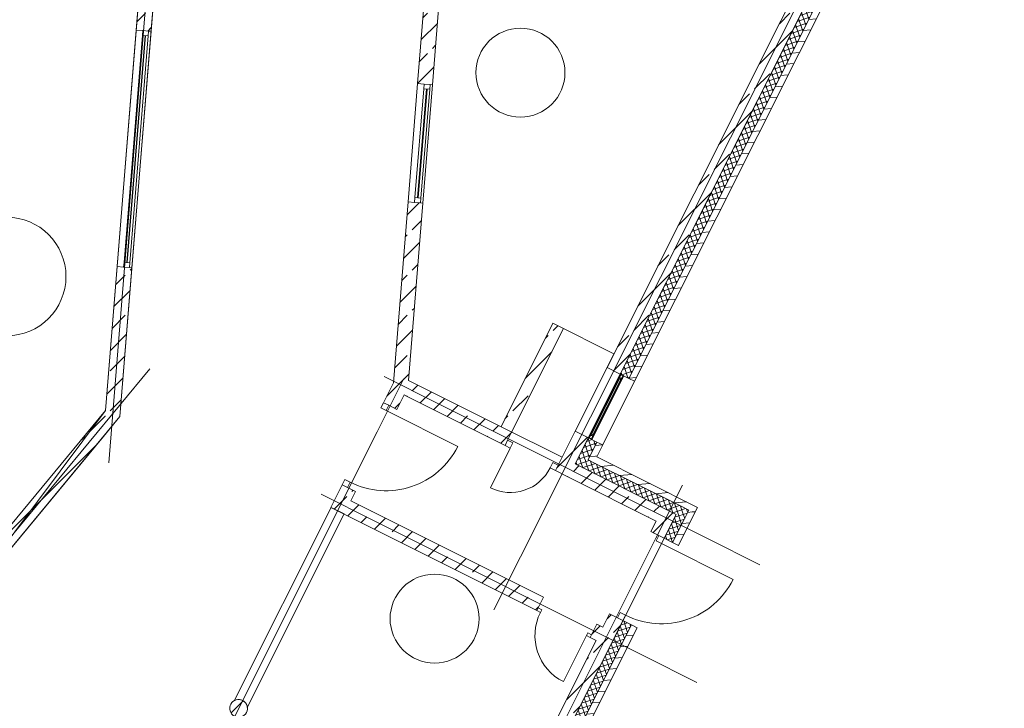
# Model space of a CAD drawing. Extents: x -22247 to 417655, y -187892 to 17509.
# Tile 11 of 62: x 8488 to 25084, y -144680 to -133072. Entities that reach past the tile are written whole.
import ezdxf
from ezdxf.lldxf.tags import DXFTag

# ---------------------------------------------------------------- set-up
doc = ezdxf.new("R2010")
doc.units = 0
doc.header["$LTSCALE"] = 50
doc.layers.get('0').update_dxf_attribs({"lineweight": 25})
for name, color, linetype, lineweight in [('02 Raster Gebäude', 7, 'Continuous', 25), ('20 Außenwände', 7, 'Continuous', 25), ('20 Dach Stb-Decke', 7, 'Continuous', 25), ('20 Fenster als Fassade', 7, 'Continuous', 25), ('20 Innenwände', 7, 'Continuous', 25), ('20 Stützen', 7, 'Continuous', 25)]:
    doc.layers.add(name, color=color, linetype=linetype, lineweight=lineweight)
tags = doc.linetypes.add('Raster', pattern=[0.8, 0.4, -0.2, 0, -0.2]).pattern_tags.tags
tags[10:11] = [DXFTag(74, 4), DXFTag(75, 0), DXFTag(340, '0'), DXFTag(46, 1.0), DXFTag(50, 0.0), DXFTag(44, 0.0), DXFTag(45, 0.0)]
tags[8:9] = [DXFTag(74, 4), DXFTag(75, 0), DXFTag(340, '0'), DXFTag(46, 1.0), DXFTag(50, 0.0), DXFTag(44, 0.0), DXFTag(45, 0.0)]
tags[6:7] = [DXFTag(74, 4), DXFTag(75, 0), DXFTag(340, '0'), DXFTag(46, 1.0), DXFTag(50, 0.0), DXFTag(44, 0.0), DXFTag(45, 0.0)]
tags[4:5] = [DXFTag(74, 4), DXFTag(75, 0), DXFTag(340, '0'), DXFTag(46, 1.0), DXFTag(50, 0.0), DXFTag(44, 0.0), DXFTag(45, 0.0)]
tags = doc.linetypes.add('Strichlinie_ eng', pattern=[0.46, 0.3, -0.16]).pattern_tags.tags
tags[6:7] = [DXFTag(74, 4), DXFTag(75, 0), DXFTag(340, '0'), DXFTag(46, 1.0), DXFTag(50, 0.0), DXFTag(44, 0.0), DXFTag(45, 0.0)]
tags[4:5] = [DXFTag(74, 4), DXFTag(75, 0), DXFTag(340, '0'), DXFTag(46, 1.0), DXFTag(50, 0.0), DXFTag(44, 0.0), DXFTag(45, 0.0)]
tags = doc.linetypes.add('Untersicht', pattern=[0.4, 0.3, -0.1]).pattern_tags.tags
tags[6:7] = [DXFTag(74, 4), DXFTag(75, 0), DXFTag(340, '0'), DXFTag(46, 1.0), DXFTag(50, 0.0), DXFTag(44, 0.0), DXFTag(45, 0.0)]
tags[4:5] = [DXFTag(74, 4), DXFTag(75, 0), DXFTag(340, '0'), DXFTag(46, 1.0), DXFTag(50, 0.0), DXFTag(44, 0.0), DXFTag(45, 0.0)]
tags = doc.linetypes.add('Wipeout_Contour', pattern=[1, 0, -1]).pattern_tags.tags
tags[6:7] = [DXFTag(74, 4), DXFTag(75, 0), DXFTag(340, '0'), DXFTag(46, 1.0), DXFTag(50, 0.0), DXFTag(44, 0.0), DXFTag(45, 0.0)]
tags[4:5] = [DXFTag(74, 4), DXFTag(75, 0), DXFTag(340, '0'), DXFTag(46, 1.0), DXFTag(50, 0.0), DXFTag(44, 0.0), DXFTag(45, 0.0)]
tags = doc.linetypes.add('Öffnungslinie Tür Fenster', pattern=[0.46, 0.3, -0.16]).pattern_tags.tags
tags[6:7] = [DXFTag(74, 4), DXFTag(75, 0), DXFTag(340, '0'), DXFTag(46, 1.0), DXFTag(50, 0.0), DXFTag(44, 0.0), DXFTag(45, 0.0)]
tags[4:5] = [DXFTag(74, 4), DXFTag(75, 0), DXFTag(340, '0'), DXFTag(46, 1.0), DXFTag(50, 0.0), DXFTag(44, 0.0), DXFTag(45, 0.0)]
pattern_1 = [(5, (0, 0), (-15.68803, 179.31504), [])]
pattern_2 = [(108.38, (0, 0), (75.91889, 25.225422), []), (198.38, (0, 0), (-25.225422, 75.91889), [])]
pattern_3 = [(45, (0, 0), (-339.4113, 339.4113), []), (45, (-169.7, 169.7), (-339.4113, 339.4113), [360, -120])]
pattern_4 = [(198.38, (0, 0), (-25.22542, 75.91889), []), (288.38, (0, 0), (75.91889, 25.22542), [])]
pattern_5 = [(135, (0, 0), (212.13203, 212.13203), []), (135, (-70.7, -70.7), (212.13203, 212.13203), [])]

# ---------------------------------------------------------------- blocks, each defined once
blk = doc.blocks.new('Verdeckungsfläche_A06WQNU11A', base_point=(18154, -140103))
at = {"color": 254, "linetype": 'Wipeout_Contour', "lineweight": 0, "ltscale": 0.020914, "true_color": 0xd6d6d6}
for p, q in [((18154, -140103), (18647, -139120)), ((18643, -139124), (18155, -140098)), ((18647, -139120), (18643, -139124)), ((18155, -140098), (18154, -140103))]:
    blk.add_line(p, q, dxfattribs=at)
blk = doc.blocks.new('Verdeckungsfläche_A06WQNU21A', base_point=(18153, -140098))
at = {"color": 254, "linetype": 'Wipeout_Contour', "lineweight": 0, "ltscale": 0.020914, "true_color": 0xd6d6d6}
for p, q in [((18638, -139125), (18153, -140093)), ((18155, -140098), (18643, -139124)), ((18643, -139124), (18638, -139125)), ((18153, -140093), (18155, -140098))]:
    blk.add_line(p, q, dxfattribs=at)
blk = doc.blocks.new('Verdeckungsfläche_A06WQNU31A', base_point=(18149, -140093))
at = {"color": 254, "linetype": 'Wipeout_Contour', "lineweight": 0, "ltscale": 0.020913, "true_color": 0xd6d6d6}
for p, q in [((18633, -139124), (18149, -140090)), ((18153, -140093), (18638, -139125)), ((18638, -139125), (18633, -139124)), ((18149, -140090), (18153, -140093))]:
    blk.add_line(p, q, dxfattribs=at)
blk = doc.blocks.new('Verdeckungsfläche_A06WQNU41A', base_point=(18113, -140090))
at = {"color": 254, "linetype": 'Wipeout_Contour', "lineweight": 0, "ltscale": 0.020912, "true_color": 0xd6d6d6}
for p, q in [((18597, -139106), (18113, -140072)), ((18149, -140090), (18633, -139124)), ((18633, -139124), (18597, -139106)), ((18113, -140072), (18149, -140090))]:
    blk.add_line(p, q, dxfattribs=at)
blk = doc.blocks.new('Verdeckungsfläche_A06WQNU51A', base_point=(18108, -140072))
at = {"color": 254, "linetype": 'Wipeout_Contour', "lineweight": 0, "ltscale": 0.02091, "true_color": 0xd6d6d6}
for p, q in [((18594, -139103), (18108, -140071)), ((18113, -140072), (18597, -139106)), ((18597, -139106), (18594, -139103)), ((18108, -140071), (18113, -140072))]:
    blk.add_line(p, q, dxfattribs=at)
blk = doc.blocks.new('Verdeckungsfläche_A06WQNU61A', base_point=(18104, -140072))
at = {"color": 254, "linetype": 'Wipeout_Contour', "lineweight": 0, "ltscale": 0.02091, "true_color": 0xd6d6d6}
for p, q in [((18592, -139098), (18104, -140072)), ((18108, -140071), (18594, -139103)), ((18594, -139103), (18592, -139098)), ((18104, -140072), (18108, -140071))]:
    blk.add_line(p, q, dxfattribs=at)
blk = doc.blocks.new('Verdeckungsfläche_A06WQNU71A', base_point=(18100, -140076))
at = {"color": 254, "linetype": 'Wipeout_Contour', "lineweight": 0, "ltscale": 0.020909, "true_color": 0xd6d6d6}
for p, q in [((18593, -139093), (18100, -140076)), ((18104, -140072), (18592, -139098)), ((18592, -139098), (18593, -139093)), ((18100, -140076), (18104, -140072))]:
    blk.add_line(p, q, dxfattribs=at)
blk = doc.blocks.new('Verdeckungsfläche_A06WQNU81A', base_point=(18087, -140121))
at = {"color": 254, "linetype": 'Wipeout_Contour', "lineweight": 0, "ltscale": 0.020979, "true_color": 0xd6d6d6}
for p, q in [((18109, -140076), (18087, -140119)), ((18087, -140119), (18089, -140121)), ((18089, -140121), (18111, -140076)), ((18111, -140076), (18109, -140076))]:
    blk.add_line(p, q, dxfattribs=at)
blk = doc.blocks.new('Verdeckungsfläche_A06WQNU91A', base_point=(18598, -139102))
at = {"color": 254, "linetype": 'Wipeout_Contour', "lineweight": 0, "ltscale": 0.020839, "true_color": 0xd6d6d6}
for p, q in [((18620, -139057), (18598, -139100)), ((18600, -139102), (18622, -139057)), ((18622, -139057), (18620, -139057)), ((18598, -139100), (18600, -139102))]:
    blk.add_line(p, q, dxfattribs=at)
blk = doc.blocks.new('Verdeckungsfläche_A06WQNUA1A', base_point=(18086, -140119))
at = {"color": 254, "linetype": 'Wipeout_Contour', "lineweight": 0, "ltscale": 0.020979, "true_color": 0xd6d6d6}
for p, q in [((18106, -140077), (18086, -140117)), ((18086, -140117), (18087, -140119)), ((18087, -140119), (18109, -140076)), ((18109, -140076), (18106, -140077))]:
    blk.add_line(p, q, dxfattribs=at)
blk = doc.blocks.new('Verdeckungsfläche_A06WQNUB1A', base_point=(18597, -139100))
at = {"color": 254, "linetype": 'Wipeout_Contour', "lineweight": 0, "ltscale": 0.020839, "true_color": 0xd6d6d6}
for p, q in [((18617, -139057), (18597, -139098)), ((18598, -139100), (18620, -139057)), ((18620, -139057), (18617, -139057)), ((18597, -139098), (18598, -139100))]:
    blk.add_line(p, q, dxfattribs=at)
blk = doc.blocks.new('Verdeckungsfläche_A06WQNUC1A', base_point=(18086, -140117))
at = {"color": 254, "linetype": 'Wipeout_Contour', "lineweight": 0, "ltscale": 0.020979, "true_color": 0xd6d6d6}
for p, q in [((18086, -140117), (18106, -140077)), ((18087, -140114), (18086, -140117)), ((18105, -140079), (18087, -140114)), ((18106, -140077), (18105, -140079))]:
    blk.add_line(p, q, dxfattribs=at)
blk = doc.blocks.new('Verdeckungsfläche_A06WQNUD1A', base_point=(18597, -139098))
at = {"color": 254, "linetype": 'Wipeout_Contour', "lineweight": 0, "ltscale": 0.020839, "true_color": 0xd6d6d6}
for p, q in [((18597, -139098), (18617, -139057)), ((18615, -139059), (18597, -139095)), ((18617, -139057), (18615, -139059)), ((18597, -139095), (18597, -139098))]:
    blk.add_line(p, q, dxfattribs=at)
blk = doc.blocks.new('Verdeckungsfläche_A06WQNUE1A', base_point=(18130, -140139))
at = {"color": 254, "linetype": 'Wipeout_Contour', "lineweight": 0, "ltscale": 0.020984, "true_color": 0xd6d6d6}
for p, q in [((18150, -140098), (18130, -140139)), ((18130, -140139), (18131, -140137)), ((18131, -140137), (18149, -140101)), ((18149, -140101), (18150, -140098))]:
    blk.add_line(p, q, dxfattribs=at)
blk = doc.blocks.new('Verdeckungsfläche_A06WQNUF1A', base_point=(18640, -139120))
at = {"color": 254, "linetype": 'Wipeout_Contour', "lineweight": 0, "ltscale": 0.020844, "true_color": 0xd6d6d6}
for p, q in [((18661, -139079), (18640, -139120)), ((18640, -139120), (18642, -139118)), ((18642, -139118), (18660, -139082)), ((18660, -139082), (18661, -139079))]:
    blk.add_line(p, q, dxfattribs=at)
blk = doc.blocks.new('Verdeckungsfläche_A06WQNUG1A', base_point=(18127, -140139))
at = {"color": 254, "linetype": 'Wipeout_Contour', "lineweight": 0, "ltscale": 0.020985, "true_color": 0xd6d6d6}
for p, q in [((18149, -140096), (18127, -140139)), ((18127, -140139), (18130, -140139)), ((18130, -140139), (18150, -140098)), ((18150, -140098), (18149, -140096))]:
    blk.add_line(p, q, dxfattribs=at)
blk = doc.blocks.new('Verdeckungsfläche_A06WQNUH1A', base_point=(18638, -139120))
at = {"color": 254, "linetype": 'Wipeout_Contour', "lineweight": 0, "ltscale": 0.020845, "true_color": 0xd6d6d6}
for p, q in [((18660, -139077), (18638, -139120)), ((18638, -139120), (18640, -139120)), ((18640, -139120), (18661, -139079)), ((18661, -139079), (18660, -139077))]:
    blk.add_line(p, q, dxfattribs=at)
blk = doc.blocks.new('Verdeckungsfläche_A06WQNUI1A', base_point=(18125, -140139))
at = {"color": 254, "linetype": 'Wipeout_Contour', "lineweight": 0, "ltscale": 0.020984, "true_color": 0xd6d6d6}
for p, q in [((18147, -140094), (18125, -140139)), ((18125, -140139), (18127, -140139)), ((18127, -140139), (18149, -140096)), ((18149, -140096), (18147, -140094))]:
    blk.add_line(p, q, dxfattribs=at)
blk = doc.blocks.new('Verdeckungsfläche_A06WQNUJ1A', base_point=(18635, -139120))
at = {"color": 254, "linetype": 'Wipeout_Contour', "lineweight": 0, "ltscale": 0.020844, "true_color": 0xd6d6d6}
for p, q in [((18658, -139075), (18635, -139120)), ((18635, -139120), (18638, -139120)), ((18638, -139120), (18660, -139077)), ((18660, -139077), (18658, -139075))]:
    blk.add_line(p, q, dxfattribs=at)
blk = doc.blocks.new('Verdeckungsfläche_A06WQNUK1A', base_point=(18089, -140139))
at = {"color": 254, "linetype": 'Wipeout_Contour', "lineweight": 0, "ltscale": 0.020982, "true_color": 0xd6d6d6}
for p, q in [((18111, -140076), (18089, -140121)), ((18089, -140121), (18125, -140139)), ((18147, -140094), (18111, -140076)), ((18125, -140139), (18147, -140094))]:
    blk.add_line(p, q, dxfattribs=at)
blk = doc.blocks.new('Verdeckungsfläche_A06WQNUL1A', base_point=(18600, -139120))
at = {"color": 254, "linetype": 'Wipeout_Contour', "lineweight": 0, "ltscale": 0.020842, "true_color": 0xd6d6d6}
for p, q in [((18622, -139057), (18600, -139102)), ((18658, -139075), (18622, -139057)), ((18600, -139102), (18635, -139120)), ((18635, -139120), (18658, -139075))]:
    blk.add_line(p, q, dxfattribs=at)
blk = doc.blocks.new('Verdeckungsfläche_A06WQNUM1A', base_point=(18116, -140061))
at = {"color": 254, "linetype": 'Wipeout_Contour', "lineweight": 0, "ltscale": 0.02091, "true_color": 0xd6d6d6}
for p, q in [((18586, -139118), (18116, -140055)), ((18127, -140061), (18596, -139124)), ((18596, -139124), (18586, -139118)), ((18116, -140055), (18127, -140061))]:
    blk.add_line(p, q, dxfattribs=at)
blk = doc.blocks.new('Verdeckungsfläche_A06WQNUN1A', base_point=(18150, -140078))
at = {"color": 254, "linetype": 'Wipeout_Contour', "lineweight": 0, "ltscale": 0.020913, "true_color": 0xd6d6d6}
for p, q in [((18620, -139136), (18150, -140072)), ((18161, -140078), (18630, -139141)), ((18630, -139141), (18620, -139136)), ((18150, -140072), (18161, -140078))]:
    blk.add_line(p, q, dxfattribs=at)
blk = doc.blocks.new('Verdeckungsfläche_A06WQNUO1A', base_point=(18127, -140072))
at = {"color": 254, "linetype": 'Wipeout_Contour', "lineweight": 0, "ltscale": 0.020912, "true_color": 0xd6d6d6}
for p, q in [((18596, -139124), (18127, -140061)), ((18150, -140072), (18620, -139136)), ((18620, -139136), (18596, -139124)), ((18127, -140061), (18150, -140072))]:
    blk.add_line(p, q, dxfattribs=at)
blk = doc.blocks.new('Verdeckungsfläche_A06WQNWV1A', base_point=(12100, -144666))
at = {"color": 254, "linetype": 'Wipeout_Contour', "lineweight": 0, "ltscale": 0.048352, "true_color": 0xd6d6d6}
for p, q in [((13735, -141292), (12100, -144554)), ((13958, -141404), (13735, -141292)), ((12323, -144666), (13958, -141404)), ((12100, -144554), (12135, -144536)), ((12135, -144536), (12193, -144530)), ((12193, -144530), (12249, -144548)), ((12249, -144548), (12294, -144586)), ((12294, -144586), (12321, -144638)), ((12321, -144638), (12323, -144666))]:
    blk.add_line(p, q, dxfattribs=at)

msp = doc.modelspace()

# ---------------------------------------------------------------- hatches: boundary and pattern name
at = {"layer": '20 Außenwände', "linetype": 'Continuous', "lineweight": 0, "ltscale": 3.71293e-05}
h = msp.add_hatch(dxfattribs=at)
h.set_pattern_fill('Dämmung_hart_2_0009', scale=1000, style=0, pattern_type=2)
h.set_pattern_definition(pattern_2)
h.paths.add_polyline_path([(18611, -139046), (18755, -139118), (24909, -126839), (24760, -126779)])
h = msp.add_hatch(dxfattribs=at)
h.set_pattern_fill('Holz_Vollholz_Längsholz__7F', scale=1000, style=0, pattern_type=2)
h.set_pattern_definition(pattern_1)
h.paths.add_polyline_path([(24981, -126695), (18755, -139118), (18853, -139167), (25084, -126736)])
h = msp.add_hatch(dxfattribs=at)
h.set_pattern_fill('Beton_Stahlbeton_0009', scale=1000, style=0, pattern_type=2)
h.set_pattern_definition(pattern_3)
h.paths.add_polyline_path([(18388, -138934), (18611, -139046), (24647, -127004), (24414, -126911)])
h = msp.add_hatch(dxfattribs=at)
h.set_pattern_fill('Beton_Stahlbeton_0009', scale=1000, style=0, pattern_type=2)
h.set_pattern_definition(pattern_3)
h.paths.add_polyline_path([(17629, -140449), (17852, -140561), (18074, -140119), (17850, -140007)])
h = msp.add_hatch(dxfattribs=at)
h.set_pattern_fill('Dämmung_hart_2_0009', scale=1000, style=0, pattern_type=2)
h.set_pattern_definition(pattern_2)
h.paths.add_polyline_path([(18074, -140119), (17924, -140418), (18067, -140490), (18217, -140191)])
h = msp.add_hatch(dxfattribs=at)
h.set_pattern_fill('Holz_Vollholz_Längsholz__7F', scale=1000, style=0, pattern_type=2)
h.set_pattern_definition(pattern_1)
h.paths.add_polyline_path([(18217, -140191), (18116, -140391), (18215, -140440), (18315, -140240)])
h = msp.add_hatch(dxfattribs=at)
h.set_pattern_fill('Holz_Vollholz_Längsholz__7F', scale=1000, style=0, pattern_type=2)
h.set_pattern_definition(pattern_1)
h.paths.add_polyline_path([(18067, -140490), (18215, -140440), (18116, -140391)])
h = msp.add_hatch(dxfattribs=at)
h.set_pattern_fill('Beton_Stahlbeton_0009', scale=1000, style=0, pattern_type=2)
h.set_pattern_definition(pattern_3)
h.paths.add_polyline_path([(17517, -140672), (17852, -140561), (17629, -140449)])
h = msp.add_hatch(dxfattribs=at)
h.set_pattern_fill('Beton_Stahlbeton_0009', scale=1000, style=0, pattern_type=2)
h.set_pattern_definition(pattern_3)
h.paths.add_polyline_path([(17852, -140561), (17517, -140672), (17740, -140784)])
h = msp.add_hatch(dxfattribs=at)
h.set_pattern_fill('Beton_Stahlbeton_0009', scale=1000, style=0, pattern_type=2)
h.set_pattern_definition(pattern_3)
h.paths.add_polyline_path([(17740, -140784), (19215, -141524), (19327, -141300), (17852, -140561)])
h = msp.add_hatch(dxfattribs=at)
h.set_pattern_fill('Dämmung_hart_2_0009', scale=1000, style=0, pattern_type=2)
h.set_pattern_definition(pattern_2)
h.paths.add_polyline_path([(17852, -140561), (18067, -140490), (17924, -140418)])
h = msp.add_hatch(dxfattribs=at)
h.set_pattern_fill('Dämmung_hart_2_0009', scale=1000, style=0, pattern_type=2)
h.set_pattern_definition(pattern_2)
h.paths.add_polyline_path([(18067, -140490), (17852, -140561), (17995, -140633)])
h = msp.add_hatch(dxfattribs=at)
h.set_pattern_fill('Dämmung_hart_2_0009', scale=1000, style=0, pattern_type=2)
h.set_pattern_definition(pattern_4)
h.paths.add_polyline_path([(17995, -140633), (19551, -141412), (19623, -141269), (18067, -140490)])
h = msp.add_hatch(dxfattribs=at)
h.set_pattern_fill('Holz_Vollholz_Längsholz__7F', scale=1000, style=0, pattern_type=2)
h.set_pattern_definition(pattern_1)
h.paths.add_polyline_path([(18215, -140440), (18067, -140490), (18165, -140539)])
h = msp.add_hatch(dxfattribs=at)
h.set_pattern_fill('Holz_Vollholz_Längsholz__7F', scale=1000, style=0, pattern_type=2)
h.set_pattern_definition(pattern_1)
h.paths.add_polyline_path([(18165, -140539), (19766, -141341), (19815, -141243), (18215, -140440)])
h = msp.add_hatch(dxfattribs=at)
h.set_pattern_fill('Beton_Stahlbeton_0009', scale=1000, style=0, pattern_type=2)
h.set_pattern_definition(pattern_3)
h.paths.add_polyline_path([(19215, -141524), (19551, -141412), (19327, -141300)])
h = msp.add_hatch(dxfattribs=at)
h.set_pattern_fill('Holz_Vollholz_Längsholz__7F', scale=1000, style=0, pattern_type=2)
h.set_pattern_definition(pattern_1)
h.paths.add_polyline_path([(19766, -141341), (19493, -141886), (19591, -141935), (19864, -141390)])
h = msp.add_hatch(dxfattribs=at)
h.set_pattern_fill('Dämmung_hart_2_0009', scale=1000, style=0, pattern_type=2)
h.set_pattern_definition(pattern_4)
h.paths.add_polyline_path([(19551, -141412), (19766, -141341), (19623, -141269)])
h = msp.add_hatch(dxfattribs=at)
h.set_pattern_fill('Dämmung_hart_2_0009', scale=1000, style=0, pattern_type=2)
h.set_pattern_definition(pattern_4)
h.paths.add_polyline_path([(19551, -141412), (19694, -141484), (19766, -141341)])
h = msp.add_hatch(dxfattribs=at)
h.set_pattern_fill('Holz_Vollholz_Längsholz__7F', scale=1000, style=0, pattern_type=2)
h.set_pattern_definition(pattern_1)
h.paths.add_polyline_path([(19766, -141341), (19913, -141292), (19815, -141243)])
h = msp.add_hatch(dxfattribs=at)
h.set_pattern_fill('Holz_Vollholz_Längsholz__7F', scale=1000, style=0, pattern_type=2)
h.set_pattern_definition(pattern_1)
h.paths.add_polyline_path([(19766, -141341), (19864, -141390), (19913, -141292)])
h = msp.add_hatch(dxfattribs=at)
h.set_pattern_fill('Beton_Stahlbeton_0009', scale=1000, style=0, pattern_type=2)
h.set_pattern_definition(pattern_3)
h.paths.add_polyline_path([(19126, -141702), (19350, -141814), (19439, -141636), (19215, -141524)])
h = msp.add_hatch(dxfattribs=at)
h.set_pattern_fill('Beton_Stahlbeton_0009', scale=1000, style=0, pattern_type=2)
h.set_pattern_definition(pattern_3)
h.paths.add_polyline_path([(19215, -141524), (19439, -141636), (19551, -141412)])
h = msp.add_hatch(dxfattribs=at)
h.set_pattern_fill('Dämmung_hart_2_0009', scale=1000, style=0, pattern_type=2)
h.set_pattern_definition(pattern_2)
h.paths.add_polyline_path([(19551, -141412), (19350, -141814), (19493, -141886), (19694, -141484)])
h = msp.add_hatch(dxfattribs=at)
h.set_pattern_fill('Beton_Stahlbeton_0009', scale=1000, style=0, pattern_type=2)
h.set_pattern_definition(pattern_3)
h.paths.add_polyline_path([(14202, -151527), (15061, -150371), (18655, -143200), (18431, -143088)])
h = msp.add_hatch(dxfattribs=at)
h.set_pattern_fill('Dämmung_hart_2_0009', scale=1000, style=0, pattern_type=2)
h.set_pattern_definition(pattern_2)
h.paths.add_polyline_path([(18655, -143200), (14416, -151658), (14965, -150919), (18798, -143272)])
h = msp.add_hatch(dxfattribs=at)
h.set_pattern_fill('Holz_Vollholz_Längsholz__7F', scale=1000, style=0, pattern_type=2)
h.set_pattern_definition(pattern_1)
h.paths.add_polyline_path([(18798, -143272), (14552, -151742), (14930, -151234), (18896, -143321)])
at = {"layer": '20 Fenster als Fassade', "linetype": 'Continuous', "lineweight": 0, "ltscale": 3.71293e-05}
h = msp.add_hatch(dxfattribs=at)
h.set_pattern_fill('Metall_Stahl_0009', scale=1000, style=0, pattern_type=2)
h.set_pattern_definition(pattern_5)
h.paths.add_polyline_path([(18624, -139053), (18619, -139052), (18614, -139053), (18611, -139057), (18593, -139093), (18592, -139098), (18594, -139103), (18597, -139106), (18633, -139124), (18638, -139125), (18643, -139124), (18647, -139120), (18665, -139084), (18666, -139079), (18664, -139074), (18660, -139071)])
h.paths.add_polyline_path([(18622, -139057), (18658, -139075), (18660, -139077), (18661, -139079), (18660, -139082), (18642, -139118), (18640, -139120), (18638, -139120), (18635, -139120), (18600, -139102), (18598, -139100), (18597, -139098), (18597, -139095), (18615, -139059), (18617, -139057), (18620, -139057)], flags=0)
h = msp.add_hatch(dxfattribs=at)
h.set_pattern_fill('Metall_Stahl_0009', scale=1000, style=0, pattern_type=2)
h.set_pattern_definition(pattern_5)
h.paths.add_polyline_path([(18087, -140126), (18122, -140143), (18127, -140144), (18132, -140143), (18136, -140139), (18154, -140103), (18155, -140098), (18153, -140093), (18149, -140090), (18113, -140072), (18108, -140071), (18104, -140072), (18100, -140076), (18082, -140112), (18081, -140117), (18083, -140122)])
h.paths.add_polyline_path([(18089, -140121), (18087, -140119), (18086, -140117), (18087, -140114), (18105, -140079), (18106, -140077), (18109, -140076), (18111, -140076), (18147, -140094), (18149, -140096), (18150, -140098), (18149, -140101), (18131, -140137), (18130, -140139), (18127, -140139), (18125, -140139)], flags=0)
at = {"layer": '20 Innenwände', "linetype": 'Continuous', "lineweight": 0, "ltscale": 3.71293e-05}
h = msp.add_hatch(dxfattribs=at)
h.set_pattern_fill('Beton_Stahlbeton_0009', scale=1000, style=0, pattern_type=2)
h.set_pattern_definition(pattern_3)
h.paths.add_polyline_path([(10452, -133247), (10701, -133267), (10899, -130825), (10650, -130805)])
h = msp.add_hatch(dxfattribs=at)
h.set_pattern_fill('Beton_Stahlbeton_0009', scale=1000, style=0, pattern_type=2)
h.set_pattern_definition(pattern_3)
h.paths.add_polyline_path([(15373, -131947), (15195, -134148), (15444, -134168), (15622, -131967)])
h = msp.add_hatch(dxfattribs=at)
h.set_pattern_fill('Beton_Stahlbeton_0009', scale=1000, style=0, pattern_type=2)
h.set_pattern_definition(pattern_3)
h.paths.add_polyline_path([(14800, -139031), (15041, -139152), (15283, -136162), (15034, -136142)])
h = msp.add_hatch(dxfattribs=at)
h.set_pattern_fill('Beton_Stahlbeton_0009', scale=1000, style=0, pattern_type=2)
h.set_pattern_definition(pattern_3)
h.paths.add_polyline_path([(9934, -139662), (10212, -139326), (10379, -137254), (10130, -137234)])
h = msp.add_hatch(dxfattribs=at)
h.set_pattern_fill('Beton_Stahlbeton_0009', scale=1000, style=0, pattern_type=2)
h.set_pattern_definition(pattern_3)
h.paths.add_polyline_path([(16780, -140023), (17653, -138280), (17474, -138190), (16601, -139934)])
h = msp.add_hatch(dxfattribs=at)
h.set_pattern_fill('Beton_Stahlbeton_0009', scale=1000, style=0, pattern_type=2)
h.set_pattern_definition(pattern_3)
h.paths.add_polyline_path([(14800, -139031), (14779, -139300), (15041, -139152)])
h = msp.add_hatch(dxfattribs=at)
h.set_pattern_fill('Beton_Stahlbeton_0009', scale=1000, style=0, pattern_type=2)
h.set_pattern_definition(pattern_3)
h.paths.add_polyline_path([(14619, -139528), (14843, -139640), (14966, -139394), (14787, -139192)])
h = msp.add_hatch(dxfattribs=at)
h.set_pattern_fill('Beton_Stahlbeton_0009', scale=1000, style=0, pattern_type=2)
h.set_pattern_definition(pattern_3)
h.paths.add_polyline_path([(15041, -139152), (14779, -139300), (15020, -139421)])
h = msp.add_hatch(dxfattribs=at)
h.set_pattern_fill('Beton_Stahlbeton_0009', scale=1000, style=0, pattern_type=2)
h.set_pattern_definition(pattern_3)
h.paths.add_polyline_path([(15041, -139152), (15020, -139421), (16668, -140247), (16780, -140023)])
h = msp.add_hatch(dxfattribs=at)
h.set_pattern_fill('Beton_Stahlbeton_0009', scale=1000, style=0, pattern_type=2)
h.set_pattern_definition(pattern_3)
h.paths.add_polyline_path([(9934, -139662), (10177, -139761), (10212, -139326)])
h = msp.add_hatch(dxfattribs=at)
h.set_pattern_fill('Beton_Stahlbeton_0009', scale=1000, style=0, pattern_type=2)
h.set_pattern_definition(pattern_3)
h.paths.add_polyline_path([(9934, -139662), (6753, -143504), (7037, -143553), (9899, -140096)])
h = msp.add_hatch(dxfattribs=at)
h.set_pattern_fill('Beton_Stahlbeton_0009', scale=1000, style=0, pattern_type=2)
h.set_pattern_definition(pattern_3)
h.paths.add_polyline_path([(9934, -139662), (9899, -140096), (10177, -139761)])
h = msp.add_hatch(dxfattribs=at)
h.set_pattern_fill('Beton_Stahlbeton_0009', scale=1000, style=0, pattern_type=2)
h.set_pattern_definition(pattern_3)
h.paths.add_polyline_path([(13846, -141070), (14070, -141182), (14148, -141025), (13925, -140913)])
h = msp.add_hatch(dxfattribs=at)
h.set_pattern_fill('Beton_Stahlbeton_0009', scale=1000, style=0, pattern_type=2)
h.set_pattern_definition(pattern_3)
h.paths.add_polyline_path([(13846, -141070), (13734, -141293), (14070, -141182)])
h = msp.add_hatch(dxfattribs=at)
h.set_pattern_fill('Beton_Stahlbeton_0009', scale=1000, style=0, pattern_type=2)
h.set_pattern_definition(pattern_3)
h.paths.add_polyline_path([(13734, -141293), (13958, -141405), (14070, -141182)])
h = msp.add_hatch(dxfattribs=at)
h.set_pattern_fill('Beton_Stahlbeton_0009', scale=1000, style=0, pattern_type=2)
h.set_pattern_definition(pattern_3)
h.paths.add_polyline_path([(14070, -141182), (13958, -141405), (17202, -143031), (17314, -142808)])
h = msp.add_hatch(dxfattribs=at)
h.set_pattern_fill('Beton_Stahlbeton_0009', scale=1000, style=0, pattern_type=2)
h.set_pattern_definition(pattern_3)
h.paths.add_polyline_path([(18104, -143484), (18207, -143535), (18319, -143312), (18217, -143260)])
at = {"layer": '20 Stützen', "linetype": 'Continuous', "lineweight": 0, "ltscale": 3.71293e-05}
h = msp.add_hatch(dxfattribs=at)
h.set_pattern_fill('Beton_Stahlbeton_0009', scale=1000, style=0, pattern_type=2)
h.set_pattern_definition(pattern_3)
h.paths.add_polyline_path([(12045, -144607, 0.414214), (12105, -144811, 0.414214), (12308, -144752, 0.414214), (12249, -144548, 0.414214)])

# ---------------------------------------------------------------- linework, layer by layer
at = {"layer": '02 Raster Gebäude', "color": 1, "linetype": 'Strichlinie_ eng', "lineweight": 18, "ltscale": 0.000188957, "true_color": 0xf50000}
for p, q in [((11499, -121839), (9988, -140541)), ((10679, -138957), (6489, -144019))]:
    msp.add_line(p, q, dxfattribs=at)
at = {"layer": '02 Raster Gebäude', "color": 1, "linetype": 'Raster', "lineweight": 18, "ltscale": 0.000188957, "true_color": 0xf50000}
for p, q in [((25028, -125965), (16928, -142125)), ((25028, -125965), (16928, -142125)), ((21734, -132537), (21286, -133431)), ((21734, -132537), (21286, -133431)), ((14513, -140017), (14961, -139123)), ((14513, -140017), (14961, -139123)), ((15525, -139534), (14631, -139086)), ((15525, -139534), (14631, -139086)), ((15525, -139534), (20067, -141811)), ((15525, -139534), (20067, -141811)), ((14513, -140017), (10748, -147530)), ((14513, -140017), (10748, -147530)), ((19211, -141812), (19659, -140918)), ((19211, -141812), (19659, -140918)), ((14463, -141519), (13569, -141071)), ((14463, -141519), (13569, -141071)), ((14463, -141519), (19005, -143795)), ((14463, -141519), (19005, -143795)), ((19211, -141812), (13310, -153586)), ((19211, -141812), (13310, -153586)), ((20067, -141811), (20961, -142259)), ((20067, -141811), (20961, -142259)), ((16928, -142125), (16480, -143019)), ((16928, -142125), (16480, -143019)), ((19005, -143795), (19899, -144243)), ((19005, -143795), (19899, -144243))]:
    msp.add_line(p, q, dxfattribs=at)
at = {"layer": '20 Außenwände', "color": 7, "linetype": 'Continuous', "lineweight": 13, "ltscale": 3.71293e-05}
for p, q in [((18755, -139118), (24909, -126839)), ((18611, -139046), (24647, -127004)), ((18388, -138934), (17850, -140007)), ((18611, -139046), (18388, -138934)), ((18611, -139046), (18388, -138934)), ((18755, -139118), (18611, -139046)), ((18755, -139118), (18611, -139046)), ((18853, -139167), (18315, -140240)), ((18853, -139167), (18755, -139118)), ((18853, -139167), (18755, -139118)), ((18074, -140119), (17850, -140007)), ((18074, -140119), (17850, -140007)), ((17852, -140561), (18074, -140119)), ((18067, -140490), (18217, -140191)), ((18217, -140191), (18074, -140119)), ((18217, -140191), (18074, -140119)), ((18315, -140240), (18217, -140191)), ((18315, -140240), (18217, -140191)), ((17852, -140561), (17995, -140633)), ((17852, -140561), (17995, -140633)), ((18067, -140490), (18165, -140539)), ((18067, -140490), (18165, -140539)), ((19623, -141269), (18165, -140539)), ((19327, -141300), (17995, -140633)), ((19551, -141412), (19327, -141300)), ((19766, -141341), (19623, -141269)), ((19694, -141484), (19766, -141341)), ((19694, -141484), (19766, -141341)), ((19439, -141636), (19551, -141412)), ((19439, -141636), (19551, -141412)), ((19493, -141886), (19694, -141484)), ((19260, -141769), (19126, -141702)), ((19260, -141769), (19126, -141702)), ((19350, -141814), (19439, -141636)), ((19260, -141769), (19215, -141859)), ((19215, -141859), (19305, -141904)), ((19350, -141814), (19260, -141769)), ((19350, -141814), (19260, -141769)), ((19350, -141814), (19260, -141769)), ((19350, -141814), (19260, -141769)), ((19305, -141904), (19350, -141814)), ((19493, -141886), (19350, -141814)), ((19493, -141886), (19350, -141814)), ((19591, -141935), (19493, -141886)), ((19591, -141935), (19493, -141886)), ((19305, -141904), (20512, -142509)), ((15061, -150371), (18655, -143200)), ((18566, -143155), (18431, -143088)), ((18566, -143155), (18431, -143088)), ((18566, -143155), (18610, -143066)), ((18655, -143200), (18566, -143155)), ((18655, -143200), (18566, -143155)), ((18655, -143200), (18566, -143155)), ((18655, -143200), (18566, -143155)), ((18610, -143066), (18700, -143111)), ((18700, -143111), (18655, -143200)), ((18798, -143272), (18655, -143200)), ((18798, -143272), (18655, -143200)), ((14965, -150919), (18798, -143272)), ((18896, -143321), (18798, -143272)), ((18896, -143321), (18798, -143272))]:
    msp.add_line(p, q, dxfattribs=at)
for points in [[(18853, -139167), (25084, -126736)], [(22785, -130161), (18388, -138934)], [(17850, -140007), (17629, -140449)], [(18215, -140440), (18315, -140240)], [(19913, -141292), (18215, -140440)], [(17517, -140672), (17740, -140784)], [(17740, -140784), (19215, -141524)], [(19591, -141935), (19864, -141390)], [(19913, -141292), (19864, -141390)], [(19215, -141524), (19126, -141702)], [(18431, -143088), (18319, -143312)], [(14647, -151800), (18896, -143321)], [(18207, -143535), (14202, -151527)]]:
    msp.add_lwpolyline(points, dxfattribs=at)
msp.add_arc((19305, -141904), 1350, 243.38, 333.38, dxfattribs=at)
at = {"layer": '20 Dach Stb-Decke', "color": 7, "linetype": 'Öffnungslinie Tür Fenster', "lineweight": 13, "ltscale": 3.71293e-05}
for points in [[(-17060, -120781), (11645, -121593), (10177, -139760), (6853, -143775), (-404, -142517), (-10888, -140699), (-11713, -141749), (-11963, -141742), (-12493, -141727), (-17649, -141581)], [(5133, -154193), (11944, -154984), (14403, -151676), (14406, -151678), (19551, -141412), (17852, -140561), (24760, -126779), (11676, -121594), (11394, -121586), (9934, -139662), (6853, -143775), (6352, -143688)], [(16601, -139934), (17474, -138190), (18503, -138706), (17629, -140449)]]:
    msp.add_lwpolyline(points, close=True, dxfattribs=at)
for points in [[(16178, -133965, 1), (17678, -133965, 1)], [(9268, -137401, 1), (7268, -137401, 1)], [(14731, -143168, 1), (16231, -143168, 1)]]:
    msp.add_lwpolyline(points, format="xyb", close=True, dxfattribs=at)
at = {"layer": '20 Fenster als Fassade', "color": 7, "linetype": 'Continuous', "lineweight": 13, "ltscale": 3.71293e-05}
for p, q in [((18619, -139052), (18614, -139053)), ((18620, -139057), (18617, -139057)), ((18592, -139098), (18594, -139103)), ((18597, -139098), (18598, -139100)), ((18640, -139120), (18638, -139120)), ((18643, -139124), (18638, -139125)), ((18660, -139077), (18661, -139079)), ((18664, -139074), (18666, -139079)), ((18081, -140117), (18083, -140122)), ((18086, -140117), (18087, -140119)), ((18108, -140071), (18104, -140072)), ((18109, -140076), (18106, -140077)), ((18130, -140139), (18127, -140139)), ((18132, -140143), (18127, -140144)), ((18149, -140096), (18150, -140098)), ((18153, -140093), (18155, -140098))]:
    msp.add_line(p, q, dxfattribs=at)
at = {"layer": '20 Fenster als Fassade', "color": 7, "linetype": 'Untersicht', "lineweight": 13, "ltscale": 3.71293e-05}
for points in [[(18611, -139057), (18082, -140112)], [(18624, -139053), (18087, -140126)], [(18660, -139071), (18122, -140143)], [(18611, -139057), (18614, -139053), (18619, -139052)], [(18619, -139052), (18624, -139053), (18660, -139071), (18664, -139074)], [(18665, -139084), (18136, -140139)], [(18664, -139074), (18666, -139079), (18665, -139084)], [(18083, -140122), (18081, -140117), (18082, -140112)], [(18127, -140144), (18122, -140143), (18087, -140126), (18083, -140122)], [(18136, -140139), (18132, -140143), (18127, -140144)]]:
    msp.add_lwpolyline(points, dxfattribs=at)
at = {"layer": '20 Fenster als Fassade', "color": 7, "linetype": 'Continuous', "lineweight": 13, "ltscale": 3.71293e-05}
for points in [[(18614, -139053), (18611, -139057), (18593, -139093), (18592, -139098)], [(18617, -139057), (18615, -139059), (18597, -139095), (18597, -139098)], [(18600, -139102), (18622, -139057)], [(18619, -139052), (18624, -139053), (18660, -139071), (18664, -139074)], [(18620, -139057), (18622, -139057), (18658, -139075), (18660, -139077)], [(18100, -140076), (18593, -139093)], [(18113, -140072), (18597, -139106)], [(18149, -140090), (18633, -139124)], [(18154, -140103), (18647, -139120)], [(18594, -139103), (18597, -139106), (18633, -139124), (18638, -139125)], [(18598, -139100), (18600, -139102), (18635, -139120), (18638, -139120)], [(18635, -139120), (18658, -139075)], [(18661, -139079), (18660, -139082), (18642, -139118), (18640, -139120)], [(18666, -139079), (18665, -139084), (18647, -139120), (18643, -139124)], [(18104, -140072), (18100, -140076), (18082, -140112), (18081, -140117)], [(18083, -140122), (18087, -140126), (18122, -140143), (18127, -140144)], [(18106, -140077), (18105, -140079), (18087, -140114), (18086, -140117)], [(18087, -140119), (18089, -140121), (18125, -140139), (18127, -140139)], [(18089, -140121), (18111, -140076)], [(18108, -140071), (18113, -140072), (18149, -140090), (18153, -140093)], [(18109, -140076), (18111, -140076), (18147, -140094), (18149, -140096)], [(18125, -140139), (18147, -140094)], [(18150, -140098), (18149, -140101), (18131, -140137), (18130, -140139)], [(18155, -140098), (18154, -140103), (18136, -140139), (18132, -140143)]]:
    msp.add_lwpolyline(points, dxfattribs=at)
for points in [[(18116, -140055), (18586, -139118), (18596, -139124), (18127, -140061)], [(18127, -140061), (18596, -139124), (18620, -139136), (18150, -140072)], [(18150, -140072), (18620, -139136), (18630, -139141), (18161, -140078)], [(18638, -139127), (18630, -139141), (18586, -139118), (18593, -139104)], [(18109, -140070), (18116, -140055), (18161, -140078), (18154, -140092)]]:
    msp.add_lwpolyline(points, close=True, dxfattribs=at)
at = {"layer": '20 Innenwände', "color": 7, "linetype": 'Continuous', "lineweight": 13, "ltscale": 3.71293e-05}
for p, q in [((10130, -137234), (10452, -133247)), ((10452, -133247), (10562, -133256)), ((10452, -133247), (10562, -133256)), ((10562, -133256), (10555, -133336)), ((10562, -133256), (10661, -133264)), ((10562, -133256), (10661, -133264)), ((10562, -133256), (10661, -133264)), ((10655, -133344), (10661, -133264)), ((10661, -133264), (10701, -133267)), ((10661, -133264), (10701, -133267)), ((10555, -133336), (10246, -137163)), ((10600, -133339), (10291, -137167)), ((10301, -137167), (10610, -133340)), ((10346, -137171), (10655, -133344)), ((10379, -137254), (10701, -133267)), ((10555, -133336), (10655, -133344)), ((15195, -134148), (15034, -136142)), ((15150, -136071), (15298, -134237)), ((15195, -134148), (15305, -134157)), ((15195, -134148), (15305, -134157)), ((15195, -136074), (15343, -134240)), ((15353, -134241), (15205, -136075)), ((15398, -134245), (15250, -136079)), ((15444, -134168), (15283, -136162)), ((15298, -134237), (15305, -134157)), ((15398, -134245), (15298, -134237)), ((15305, -134157), (15404, -134165)), ((15305, -134157), (15404, -134165)), ((15305, -134157), (15404, -134165)), ((15404, -134165), (15398, -134245)), ((15404, -134165), (15444, -134168)), ((15404, -134165), (15444, -134168)), ((15144, -136151), (15150, -136071)), ((15150, -136071), (15250, -136079)), ((15250, -136079), (15243, -136159)), ((15034, -136142), (15144, -136151)), ((15034, -136142), (15144, -136151)), ((15144, -136151), (15243, -136159)), ((15144, -136151), (15243, -136159)), ((15144, -136151), (15243, -136159)), ((15243, -136159), (15283, -136162)), ((15243, -136159), (15283, -136162)), ((10130, -137234), (10240, -137243)), ((10130, -137234), (10240, -137243)), ((10246, -137163), (10240, -137243)), ((10240, -137243), (10339, -137251)), ((10240, -137243), (10339, -137251)), ((10240, -137243), (10339, -137251)), ((10346, -137171), (10246, -137163)), ((10339, -137251), (10346, -137171)), ((10339, -137251), (10379, -137254)), ((10339, -137251), (10379, -137254)), ((14619, -139528), (14574, -139617)), ((14619, -139528), (14708, -139572)), ((14708, -139572), (14619, -139528)), ((14619, -139528), (14708, -139572)), ((14619, -139528), (14708, -139572)), ((14574, -139617), (14664, -139662)), ((14664, -139662), (14708, -139572)), ((14664, -139662), (15871, -140267)), ((14708, -139572), (14843, -139640)), ((14708, -139572), (14843, -139640)), ((16712, -140157), (16780, -140023)), ((16712, -140157), (16780, -140023)), ((16668, -140247), (16712, -140157)), ((16668, -140247), (16712, -140157)), ((16668, -140247), (16712, -140157)), ((16668, -140247), (16712, -140157)), ((16712, -140157), (16802, -140202)), ((16802, -140202), (16757, -140292)), ((16757, -140292), (16421, -140962)), ((16757, -140292), (16668, -140247)), ((17472, -140538), (17427, -140628)), ((17562, -140583), (17472, -140538)), ((17562, -140583), (17629, -140449)), ((17562, -140583), (17629, -140449)), ((17427, -140628), (17517, -140672)), ((17517, -140672), (17562, -140583)), ((17517, -140672), (17562, -140583)), ((17517, -140672), (17562, -140583)), ((17517, -140672), (17562, -140583)), ((13925, -140913), (13969, -140824)), ((13969, -140824), (14059, -140869)), ((14059, -140869), (14014, -140958)), ((13925, -140913), (14014, -140958)), ((14014, -140958), (13925, -140913)), ((13925, -140913), (14014, -140958)), ((13925, -140913), (14014, -140958)), ((14014, -140958), (14148, -141025)), ((14014, -140958), (14148, -141025)), ((17224, -142986), (17314, -142808)), ((17224, -142986), (17314, -142808)), ((17202, -143031), (17224, -142986)), ((17202, -143031), (17224, -142986)), ((17202, -143031), (17224, -142986)), ((17202, -143031), (17224, -142986)), ((17264, -143062), (17202, -143031)), ((17224, -142986), (17287, -143018)), ((17287, -143018), (17264, -143062)), ((18127, -143439), (18217, -143260)), ((18127, -143439), (18217, -143260)), ((18042, -143452), (17652, -144230)), ((18064, -143408), (18042, -143452)), ((18042, -143452), (18104, -143484)), ((18127, -143439), (18064, -143408)), ((18104, -143484), (18127, -143439)), ((18104, -143484), (18127, -143439)), ((18104, -143484), (18127, -143439)), ((18104, -143484), (18127, -143439))]:
    msp.add_line(p, q, dxfattribs=at)
for points in [[(10701, -133267), (10899, -130825)], [(10549, -132051), (10452, -133247)], [(15373, -131947), (15195, -134148)], [(15444, -134168), (15622, -131967)], [(15034, -136142), (14787, -139192)], [(15041, -139152), (15283, -136162)], [(10130, -137234), (9934, -139662)], [(10177, -139761), (10379, -137254)], [(17474, -138190), (16601, -139934)], [(17653, -138280), (17474, -138190)], [(16780, -140023), (17653, -138280)], [(14787, -139192), (14619, -139528)], [(16601, -139934), (15041, -139152)], [(14843, -139640), (14966, -139394)], [(14966, -139394), (15020, -139421)], [(15020, -139421), (16668, -140247)], [(9934, -139662), (6753, -143504)], [(10177, -139761), (9899, -140096)], [(6853, -143775), (9899, -140096)], [(13925, -140913), (13734, -141293)], [(14070, -141182), (14148, -141025)], [(17314, -142808), (14070, -141182)], [(13735, -141292), (12100, -144554)], [(13734, -141293), (13958, -141405)], [(13735, -141292), (13958, -141404)], [(12323, -144666), (13958, -141404)], [(13958, -141405), (17202, -143031)], [(18319, -143312), (18217, -143260)], [(18104, -143484), (18207, -143535)]]:
    msp.add_lwpolyline(points, dxfattribs=at)
for centre, radius, start, end in [((14664, -139662), 1350, 243.38, 333.38), ((16757, -140292), 750, 243.38, 333.38), ((18042, -143452), 870, 153.38, 243.38)]:
    msp.add_arc(centre, radius, start, end, dxfattribs=at)
at = {"layer": '20 Stützen', "color": 7, "linetype": 'Continuous', "lineweight": 13, "ltscale": 3.71293e-05}
msp.add_lwpolyline([(12045, -144607, 0.414214), (12105, -144811, 0.414214), (12308, -144752, 0.414214), (12249, -144548, 0.414214)], format="xyb", close=True, dxfattribs=at)

# ---------------------------------------------------------------- block references
at = {"layer": '20 Fenster als Fassade', "color": 254, "linetype": 'Wipeout_Contour', "lineweight": 0, "ltscale": 0.020839, "true_color": 0xd6d6d6}
for name, p in [('Verdeckungsfläche_A06WQNUB1A', (18597, -139100)), ('Verdeckungsfläche_A06WQNUD1A', (18597, -139098)), ('Verdeckungsfläche_A06WQNU91A', (18598, -139102))]:
    msp.add_blockref(name, p, dxfattribs=at)
at = {"layer": '20 Fenster als Fassade', "color": 254, "linetype": 'Wipeout_Contour', "lineweight": 0, "ltscale": 0.020842, "true_color": 0xd6d6d6}
msp.add_blockref('Verdeckungsfläche_A06WQNUL1A', (18600, -139120), dxfattribs=at)
at = {"layer": '20 Fenster als Fassade', "color": 254, "linetype": 'Wipeout_Contour', "lineweight": 0, "ltscale": 0.020909, "true_color": 0xd6d6d6}
msp.add_blockref('Verdeckungsfläche_A06WQNU71A', (18100, -140076), dxfattribs=at)
at = {"layer": '20 Fenster als Fassade', "color": 254, "linetype": 'Wipeout_Contour', "lineweight": 0, "ltscale": 0.02091, "true_color": 0xd6d6d6}
for name, p in [('Verdeckungsfläche_A06WQNU61A', (18104, -140072)), ('Verdeckungsfläche_A06WQNU51A', (18108, -140072)), ('Verdeckungsfläche_A06WQNUM1A', (18116, -140061))]:
    msp.add_blockref(name, p, dxfattribs=at)
at = {"layer": '20 Fenster als Fassade', "color": 254, "linetype": 'Wipeout_Contour', "lineweight": 0, "ltscale": 0.020912, "true_color": 0xd6d6d6}
for name, p in [('Verdeckungsfläche_A06WQNU41A', (18113, -140090)), ('Verdeckungsfläche_A06WQNUO1A', (18127, -140072))]:
    msp.add_blockref(name, p, dxfattribs=at)
at = {"layer": '20 Fenster als Fassade', "color": 254, "linetype": 'Wipeout_Contour', "lineweight": 0, "ltscale": 0.020913, "true_color": 0xd6d6d6}
for name, p in [('Verdeckungsfläche_A06WQNU31A', (18149, -140093)), ('Verdeckungsfläche_A06WQNUN1A', (18150, -140078))]:
    msp.add_blockref(name, p, dxfattribs=at)
at = {"layer": '20 Fenster als Fassade', "color": 254, "linetype": 'Wipeout_Contour', "lineweight": 0, "ltscale": 0.020914, "true_color": 0xd6d6d6}
for name, p in [('Verdeckungsfläche_A06WQNU21A', (18153, -140098)), ('Verdeckungsfläche_A06WQNU11A', (18154, -140103))]:
    msp.add_blockref(name, p, dxfattribs=at)
at = {"layer": '20 Fenster als Fassade', "color": 254, "linetype": 'Wipeout_Contour', "lineweight": 0, "ltscale": 0.020844, "true_color": 0xd6d6d6}
for name, p in [('Verdeckungsfläche_A06WQNUJ1A', (18635, -139120)), ('Verdeckungsfläche_A06WQNUF1A', (18640, -139120))]:
    msp.add_blockref(name, p, dxfattribs=at)
at = {"layer": '20 Fenster als Fassade', "color": 254, "linetype": 'Wipeout_Contour', "lineweight": 0, "ltscale": 0.020845, "true_color": 0xd6d6d6}
msp.add_blockref('Verdeckungsfläche_A06WQNUH1A', (18638, -139120), dxfattribs=at)
at = {"layer": '20 Fenster als Fassade', "color": 254, "linetype": 'Wipeout_Contour', "lineweight": 0, "ltscale": 0.020979, "true_color": 0xd6d6d6}
for name, p in [('Verdeckungsfläche_A06WQNUA1A', (18086, -140119)), ('Verdeckungsfläche_A06WQNUC1A', (18086, -140117)), ('Verdeckungsfläche_A06WQNU81A', (18087, -140121))]:
    msp.add_blockref(name, p, dxfattribs=at)
at = {"layer": '20 Fenster als Fassade', "color": 254, "linetype": 'Wipeout_Contour', "lineweight": 0, "ltscale": 0.020982, "true_color": 0xd6d6d6}
msp.add_blockref('Verdeckungsfläche_A06WQNUK1A', (18089, -140139), dxfattribs=at)
at = {"layer": '20 Fenster als Fassade', "color": 254, "linetype": 'Wipeout_Contour', "lineweight": 0, "ltscale": 0.020984, "true_color": 0xd6d6d6}
for name, p in [('Verdeckungsfläche_A06WQNUI1A', (18125, -140139)), ('Verdeckungsfläche_A06WQNUE1A', (18130, -140139))]:
    msp.add_blockref(name, p, dxfattribs=at)
at = {"layer": '20 Fenster als Fassade', "color": 254, "linetype": 'Wipeout_Contour', "lineweight": 0, "ltscale": 0.020985, "true_color": 0xd6d6d6}
msp.add_blockref('Verdeckungsfläche_A06WQNUG1A', (18127, -140139), dxfattribs=at)
at = {"layer": '20 Innenwände', "color": 254, "linetype": 'Wipeout_Contour', "lineweight": 0, "ltscale": 0.048352, "true_color": 0xd6d6d6}
msp.add_blockref('Verdeckungsfläche_A06WQNWV1A', (12100, -144666), dxfattribs=at)

doc.saveas('drawing.dxf')
